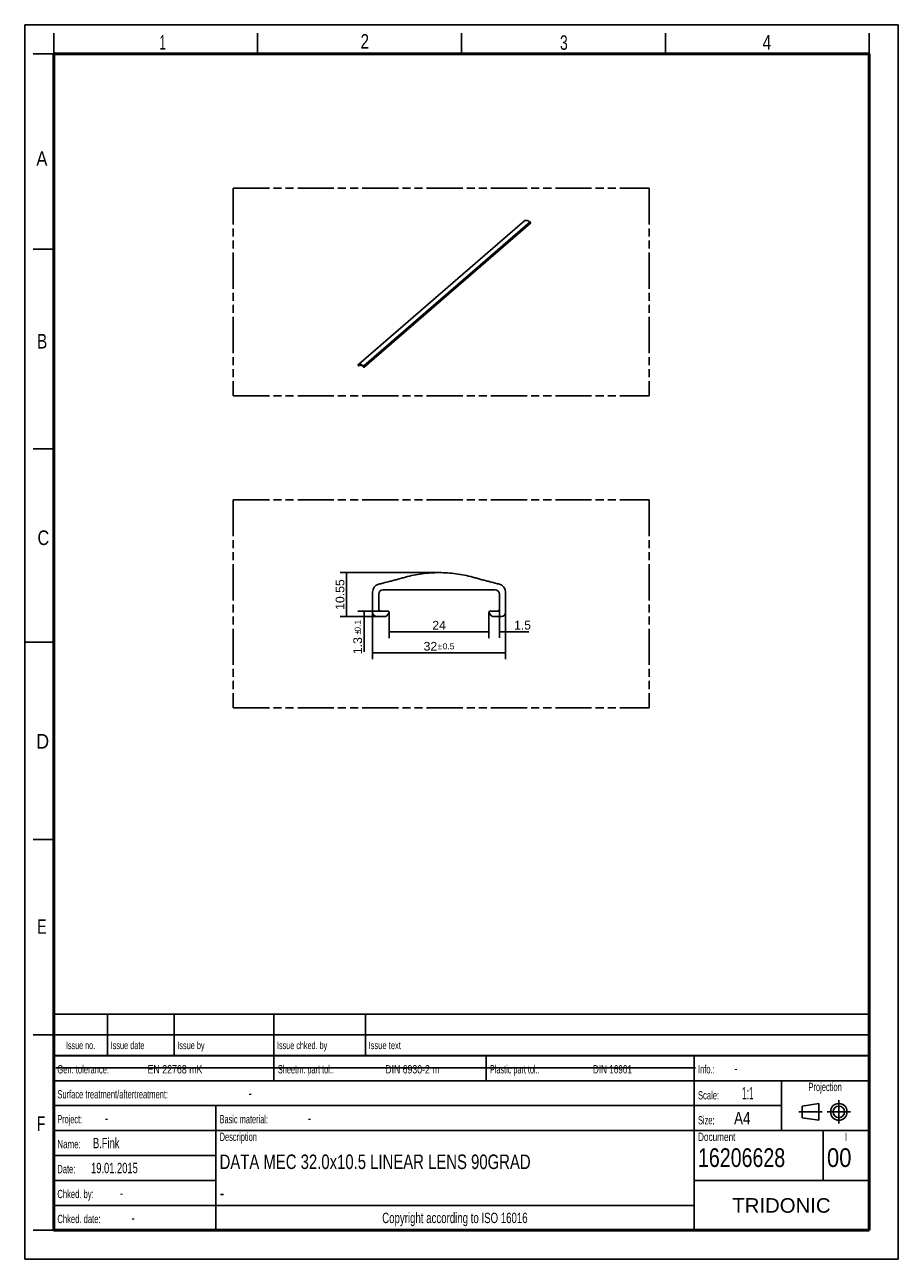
# Model space of a CAD drawing. Header units: millimetres. Extents: x 0 to 210, y 0 to 297.
import ezdxf
from ezdxf.enums import TextEntityAlignment as Align

# ---------------------------------------------------------------- set-up
doc = ezdxf.new("R2010")
doc.units = ezdxf.units.MM
doc.header["$LTSCALE"] = 19.36
doc.linetypes.add('CENTER', pattern=[0.6, 0.375, -0.075, 0.075, -0.075])
doc.linetypes.add('PHANTOM', pattern=[0.8, 0.45, -0.05, 0.1, -0.05, 0.1, -0.05])
doc.layers.get('0').update_dxf_attribs({"linetype": 'CONTINUOUS'})
for name, color, linetype in [('DEFAULT_1', 7, 'CENTER'), ('DEFAULT_3', 7, 'PHANTOM'), ('Z_DIM_2D', 7, 'CONTINUOUS'), ('Z_NOTICE', 7, 'CONTINUOUS')]:
    doc.layers.add(name, color=color, linetype=linetype)
doc.styles.add('TEXTSTYLE_2', font='txt', dxfattribs={"width": 0.75})
doc.styles.add('TEXTSTYLE_3', font='helveticaneueltw1g-ltcn.otf')
doc.styles.add('TEXTSTYLE_4', font='gdt', dxfattribs={"width": 0.7})
doc.styles.add('TEXTSTYLE_5', font='arial.ttf')
doc.dimstyles.new('DIMSTYLE_1', dxfattribs={"dimtxt": 2.1, "dimasz": 3.5, "dimexe": 1.5, "dimexo": 0, "dimgap": 0.525, "dimtad": 1, "dimdec": 3, "dimdsep": 46, "dimtxsty": 'TEXTSTYLE_3', "dimcen": 0.09, "dimclrt": 5, "dimadec": 0, "dimazin": 0, "dimtp": 0.2, "dimtm": 0.2, "dimtfac": 1, "dimtdec": 3, "dimtofl": 0, "dimtmove": 0, "dimatfit": 3, "dimfxl": 1, "dimtolj": 1, "dimarcsym": 0})
doc.dimstyles.new('DIMSTYLE_2', dxfattribs={"dimtxt": 2.1, "dimasz": 3.5, "dimexe": 1.5, "dimexo": 0, "dimgap": 0.525, "dimtad": 1, "dimdec": 3, "dimdsep": 46, "dimtxsty": 'TEXTSTYLE_3', "dimcen": 0.09, "dimclrt": 5, "dimadec": 0, "dimazin": 0, "dimtol": 1, "dimtp": 0.5, "dimtm": 0.5, "dimtfac": 1, "dimtdec": 3, "dimtofl": 0, "dimtmove": 0, "dimatfit": 3, "dimfxl": 1, "dimtolj": 1, "dimarcsym": 0})
doc.dimstyles.new('DIMSTYLE_3', dxfattribs={"dimtxt": 2.1, "dimasz": 3.5, "dimexe": 1.5, "dimexo": 0, "dimgap": 0.525, "dimtad": 1, "dimdec": 3, "dimdsep": 46, "dimtxsty": 'TEXTSTYLE_3', "dimcen": 0.09, "dimclrt": 5, "dimadec": 0, "dimazin": 0, "dimtol": 1, "dimtp": 0.1, "dimtm": 0.1, "dimtfac": 1, "dimtdec": 3, "dimtofl": 0, "dimtmove": 0, "dimatfit": 3, "dimfxl": 1, "dimtolj": 1, "dimarcsym": 0})
doc.dimstyles.new('DIMSTYLE_4', dxfattribs={"dimtxt": 2.1, "dimasz": 3.5, "dimexe": 1.5, "dimexo": 0, "dimgap": 0.525, "dimtad": 1, "dimdec": 3, "dimdsep": 46, "dimtxsty": 'TEXTSTYLE_3', "dimcen": 0.09, "dimclrt": 5, "dimadec": 0, "dimazin": 0, "dimtp": 0.1, "dimtm": 0.1, "dimtfac": 1, "dimtdec": 3, "dimtofl": 0, "dimtmove": 0, "dimatfit": 3, "dimfxl": 1, "dimtolj": 1, "dimarcsym": 0})
doc.dimstyles.new('DIMSTYLE_5', dxfattribs={"dimtxt": 2.1, "dimasz": 3.5, "dimexe": 1.5, "dimexo": 0, "dimgap": 0.525, "dimtad": 1, "dimdsep": 46, "dimtxsty": 'TEXTSTYLE_3', "dimcen": 0.09, "dimclrt": 5, "dimadec": 0, "dimazin": 0, "dimtp": 0.2, "dimtm": 0.2, "dimtfac": 1, "dimtofl": 0, "dimtmove": 0, "dimatfit": 3, "dimfxl": 1, "dimtolj": 1, "dimarcsym": 0})

# ---------------------------------------------------------------- blocks, each defined once
blk = doc.blocks.new('SYMBOL_2_BL0', base_point=(192.31, 35.47))
at = {"color": 2, "linetype": 'CONTINUOUS'}
for p, q in [((186.91, 36.87), (190.91, 37.47)), ((186.91, 34.07), (186.91, 36.87)), ((190.91, 37.47), (190.91, 33.47)), ((190.91, 33.47), (186.91, 34.07))]:
    blk.add_line(p, q, dxfattribs=at)
for radius in [2, 1.4]:
    blk.add_circle((195.71, 35.47), radius, dxfattribs=at)
at = {"layer": 'DEFAULT_1', "color": 2, "linetype": 'CENTER'}
for p, q in [((195.71, 38.27), (195.71, 32.67)), ((191.71, 35.47), (186.11, 35.47)), ((192.91, 35.47), (198.5, 35.47))]:
    blk.add_line(p, q, dxfattribs=at)
blk = doc.blocks.new('*D0')
at = {"layer": 'Z_DIM_2D', "color": 2, "linetype": 'CONTINUOUS'}
for p, q in [((87.61, 155.63), (87.61, 149.45)), ((111.61, 155.63), (111.61, 149.45)), ((87.61, 150.95), (99.61, 150.95)), ((111.61, 150.95), (99.61, 150.95))]:
    blk.add_line(p, q, dxfattribs=at)
at = {"layer": 'Z_DIM_2D', "color": 5, "linetype": 'CONTINUOUS', "style": 'TEXTSTYLE_3'}
blk.add_text('24', height=2.1, dxfattribs=at).set_placement((99.61, 151.47), align=Align.CENTER)
blk = doc.blocks.new('_NONE')
blk = doc.blocks.new('*D1')
at = {"layer": 'Z_DIM_2D', "color": 2, "linetype": 'CONTINUOUS'}
for p, q in [((83.61, 155.63), (83.61, 144.39)), ((115.61, 155.63), (115.61, 144.39)), ((83.61, 145.89), (99.61, 145.89)), ((115.61, 145.89), (99.61, 145.89))]:
    blk.add_line(p, q, dxfattribs=at)
at = {"layer": 'Z_DIM_2D', "color": 5, "linetype": 'CONTINUOUS'}
for s, height, style, p in [('32', 2.1, 'TEXTSTYLE_3', (97.52, 146.42)), ('`', 1.47, 'TEXTSTYLE_4', (99.79, 146.73)), ('0.5', 1.47, 'TEXTSTYLE_3', (101.88, 146.73))]:
    blk.add_text(s, height=height, dxfattribs=dict(at, style=style)).set_placement(p, align=Align.CENTER)
blk = doc.blocks.new('*D2')
at = {"layer": 'Z_DIM_2D', "color": 2, "linetype": 'CONTINUOUS'}
for p, q in [((85.51, 155.93), (80.11, 155.93)), ((84.61, 154.63), (80.11, 154.63)), ((81.61, 155.93), (81.61, 155.28)), ((81.61, 154.63), (81.61, 155.28)), ((81.61, 155.28), (81.61, 146.14))]:
    blk.add_line(p, q, dxfattribs=at)
at = {"layer": 'Z_DIM_2D', "color": 5, "linetype": 'CONTINUOUS'}
for s, height, style, p in [('0.1', 1.47, 'TEXTSTYLE_3', (80.77, 153.85)), ('1.3', 2.1, 'TEXTSTYLE_3', (81.09, 149.66)), ('`', 1.47, 'TEXTSTYLE_4', (80.77, 151.38))]:
    blk.add_text(s, height=height, rotation=90, dxfattribs=dict(at, style=style)).set_placement(p, align=Align.RIGHT)
blk = doc.blocks.new('*D3')
at = {"layer": 'Z_DIM_2D', "color": 2, "linetype": 'CONTINUOUS'}
for p, q in [((114.11, 156.33), (114.11, 149.48)), ((115.61, 155.63), (115.61, 149.48)), ((114.11, 150.98), (114.86, 150.98)), ((115.61, 150.98), (114.86, 150.98)), ((114.86, 150.98), (121.16, 150.98))]:
    blk.add_line(p, q, dxfattribs=at)
at = {"layer": 'Z_DIM_2D', "color": 5, "linetype": 'CONTINUOUS', "style": 'TEXTSTYLE_3'}
blk.add_text('1.5', height=2.1, dxfattribs=at).set_placement((117.63, 151.5))
blk = doc.blocks.new('*D4')
at = {"layer": 'Z_DIM_2D', "color": 2, "linetype": 'CONTINUOUS'}
for p, q in [((99.61, 165.19), (75.87, 165.19)), ((77.37, 165.19), (77.37, 159.91)), ((77.37, 154.63), (77.37, 159.91)), ((84.61, 154.63), (75.87, 154.63))]:
    blk.add_line(p, q, dxfattribs=at)
at = {"layer": 'Z_DIM_2D', "color": 5, "linetype": 'CONTINUOUS', "style": 'TEXTSTYLE_3'}
blk.add_text('10.55', height=2.1, rotation=90, dxfattribs=at).set_placement((76.84, 159.91), align=Align.CENTER)

msp = doc.modelspace()

# ---------------------------------------------------------------- linework, layer by layer
at = {"color": 2, "linetype": 'CONTINUOUS'}
for p, q in [((0, 0), (0, 297)), ((0, 297), (210, 297)), ((210, 0), (210, 297)), ((7, 290), (7, 295)), ((56, 290), (56, 295)), ((105, 290), (105, 295)), ((154, 290), (154, 295)), ((203, 290), (203, 295)), ((7, 290), (2, 290)), ((7, 243), (2, 243)), ((7, 195), (2, 195)), ((0, 148.5), (7, 148.5)), ((7, 101), (2, 101)), ((6.9136, 48.9602), (6.9136, 58.9602)), ((6.9136, 58.9602), (202.9136, 58.9602)), ((19.9136, 48.9602), (19.9136, 58.9602)), ((35.9136, 48.9602), (35.9136, 58.9602)), ((59.9136, 48.9602), (59.9136, 58.9602)), ((81.9136, 48.9602), (81.9136, 58.9602)), ((202.9136, 48.9602), (202.9136, 58.9602)), ((7, 54), (2, 54)), ((6.9136, 53.9602), (202.9136, 53.9602)), ((6.9135, 6.9601), (6.9135, 48.9601)), ((6.9135, 48.9601), (202.9135, 48.9601)), ((6.9136, 48.9602), (202.9136, 48.9602)), ((59.9135, 42.9601), (59.9135, 48.9601)), ((110.9135, 42.9601), (110.9135, 48.9601)), ((160.9135, 6.9601), (160.9135, 48.9601)), ((202.9135, 6.9601), (202.9135, 48.9601)), ((6.9135, 42.9601), (202.9135, 42.9601)), ((181.9135, 30.9601), (181.9135, 42.9601)), ((6.9135, 36.9601), (181.9135, 36.9601)), ((45.9135, 6.9601), (45.9135, 36.9601)), ((6.9135, 30.9601), (202.9135, 30.9601)), ((191.9135, 18.9601), (191.9135, 30.9601)), ((6.9135, 24.9601), (45.9135, 24.9601)), ((6.9135, 18.9601), (45.9135, 18.9601)), ((160.9135, 18.9601), (202.9135, 18.9601)), ((6.9135, 12.9601), (160.9135, 12.9601)), ((7, 7), (2, 7)), ((6.9135, 6.9601), (202.9135, 6.9601)), ((0, 0), (210, 0))]:
    msp.add_line(p, q, dxfattribs=at)
at = {"color": 7, "linetype": 'CONTINUOUS'}
for p, q in [((120.2092, 249.9132), (80.2092, 215.2722)), ((81.5631, 214.587), (121.5631, 249.228)), ((121.5737, 249.2533), (121.5737, 249.4626)), ((80.1881, 215.0123), (80.1881, 215.2216)), ((80.3233, 214.9299), (80.2314, 214.9565)), ((80.253, 215.0238), (80.253, 215.184)), ((80.3483, 214.979), (80.2703, 215.0015)), ((81.4654, 214.8773), (80.2963, 215.2148)), ((80.5712, 215.1355), (80.3364, 214.9321)), ((80.3371, 214.9328), (80.3364, 214.9321)), ((80.3586, 214.9552), (80.3371, 214.9328)), ((81.4247, 214.6189), (81.4031, 214.6537)), ((81.4037, 214.6698), (81.5087, 214.7608)), ((81.4135, 214.6715), (81.4914, 214.649)), ((81.5304, 214.5815), (81.4385, 214.608)), ((81.5087, 214.6613), (81.5087, 214.8215)), ((81.5737, 214.8216), (81.5737, 214.6123)), ((83.6142, 155.6346), (83.6142, 160.4689)), ((113.1142, 161.0346), (86.1142, 161.0346)), ((115.6142, 160.4689), (115.6142, 155.6346)), ((85.1142, 156.3346), (85.1142, 160.0346)), ((114.1142, 156.3346), (114.1142, 160.0346)), ((86.7368, 154.6346), (84.6142, 154.6346)), ((87.3142, 155.9346), (85.5142, 155.9346)), ((87.5538, 155.4541), (87.0563, 154.7939)), ((112.1721, 154.7939), (111.6746, 155.4541)), ((111.9142, 155.9346), (113.7142, 155.9346)), ((114.6142, 154.6346), (112.4915, 154.6346)), ((7.4681, 46.0424), (161.2681, 46.0424))]:
    msp.add_line(p, q, dxfattribs=at)
at = {"color": 9, "linetype": 'CONTINUOUS'}
for p, q in [((80.2538, 215.2867), (120.2538, 249.9277)), ((121.508, 249.5656), (81.508, 214.9246)), ((121.5737, 249.4626), (81.5737, 214.8216)), ((81.5737, 214.6123), (121.5737, 249.2533)), ((80.253, 215.184), (80.2901, 215.2162)), ((80.4293, 215.1765), (80.253, 215.0238)), ((80.2703, 215.0015), (80.4616, 215.1671)), ((80.3483, 214.979), (80.5395, 215.1446)), ((80.5679, 215.1364), (80.3586, 214.9552)), ((81.5087, 214.754), (81.4135, 214.6715)), ((81.5087, 214.664), (81.4914, 214.649))]:
    msp.add_line(p, q, dxfattribs=at)
at = {"color": 7, "linetype": 'CONTINUOUS'}
for points, const_width in [([(7, 7), (7, 290)], 0.7), ([(7, 290), (203, 290)], 0.7), ([(203, 7), (203, 290)], 0.7), ([(7, 49), (203, 49)], 0.5), ([(7, 7), (203, 7)], 0.7)]:
    msp.add_lwpolyline(points, dxfattribs=dict(at, const_width=const_width))
for centre, radius, start, end in [((85.6142, 160.4689), 2, 104.002842, 180), ((86.1142, 160.0346), 1, 90, 180), ((113.1142, 160.0346), 1, 0, 90), ((113.6142, 160.4689), 2, 0, 76.044233), ((84.6142, 155.6346), 1, 180, 270), ((85.5142, 156.3346), 0.4, 180, 270), ((86.7368, 155.0346), 0.4, 270, 323), ((87.3142, 155.6346), 0.3, 323, 90), ((111.9142, 155.6346), 0.3, 90, 217), ((112.4915, 155.0346), 0.4, 217, 270), ((113.7142, 156.3346), 0.4, 270, 360), ((114.6142, 155.6346), 1, 270, 360)]:
    msp.add_arc(centre, radius, start, end, dxfattribs=at)
for points, knots in [([(120.2092, 249.9132), (120.218, 249.9208), (120.2337, 249.9273), (120.2495, 249.9278), (120.2537, 249.9277)], [0, 0, 0, 0, 0.73461218, 1, 1, 1, 1]), ([(120.2537, 249.9277), (120.3054, 249.9256), (120.4086, 249.9213), (120.5649, 249.9234), (120.7234, 249.9061), (120.8834, 249.8694), (121.0433, 249.8132), (121.2005, 249.7389), (121.352, 249.6492), (121.4561, 249.5935), (121.508, 249.5656)], [0, 0, 0, 0, 0.11677653, 0.23303186, 0.35221445, 0.47549796, 0.602825, 0.73375528, 0.86706563, 1, 1, 1, 1]), ([(121.508, 249.5656), (121.527, 249.5554), (121.559, 249.5252), (121.5737, 249.4831), (121.5737, 249.4626)], [0, 0, 0, 0, 0.51352012, 1, 1, 1, 1]), ([(121.5737, 249.2533), (121.5737, 249.2508), (121.573, 249.2415), (121.5683, 249.2324), (121.5631, 249.228)], [0, 0, 0, 0, 0.26962229, 1, 1, 1, 1]), ([(80.1881, 215.2216), (80.1881, 215.2266), (80.1895, 215.2451), (80.1989, 215.2633), (80.2092, 215.2722)], [0, 0, 0, 0, 0.26962278, 1, 1, 1, 1]), ([(80.2314, 214.9565), (80.2194, 214.9599), (80.1981, 214.9755), (80.1881, 215.0001), (80.1881, 215.0123)], [0, 0, 0, 0, 0.50591334, 1, 1, 1, 1]), ([(80.2092, 215.2722), (80.218, 215.2798), (80.2337, 215.2863), (80.2495, 215.2868), (80.2537, 215.2867)], [0, 0, 0, 0, 0.73461215, 1, 1, 1, 1]), ([(80.2636, 215.2093), (80.2584, 215.2049), (80.2538, 215.1958), (80.253, 215.1865), (80.253, 215.184)], [0, 0, 0, 0, 0.73037785, 1, 1, 1, 1]), ([(80.2537, 215.2867), (80.3054, 215.2846), (80.4086, 215.2802), (80.5649, 215.2823), (80.7234, 215.2651), (80.8834, 215.2284), (81.0433, 215.1721), (81.2005, 215.0979), (81.352, 215.0082), (81.4561, 214.9525), (81.508, 214.9246)], [0, 0, 0, 0, 0.11677653, 0.23303186, 0.35221445, 0.47549796, 0.602825, 0.73375529, 0.86706563, 1, 1, 1, 1]), ([(80.2963, 215.2148), (80.2933, 215.2157), (80.2822, 215.2179), (80.2698, 215.2147), (80.2636, 215.2093)], [0, 0, 0, 0, 0.275607, 1, 1, 1, 1]), ([(81.5087, 214.8215), (81.5087, 214.8337), (81.4987, 214.8583), (81.4774, 214.8739), (81.4654, 214.8773)], [0, 0, 0, 0, 0.49408678, 1, 1, 1, 1]), ([(81.508, 214.9246), (81.527, 214.9144), (81.559, 214.8842), (81.5737, 214.8421), (81.5737, 214.8216)], [0, 0, 0, 0, 0.51352012, 1, 1, 1, 1]), ([(81.5631, 214.587), (81.5611, 214.5852), (81.5514, 214.579), (81.5387, 214.5791), (81.5304, 214.5815)], [0, 0, 0, 0, 0.23666059, 1, 1, 1, 1]), ([(81.5737, 214.6123), (81.5737, 214.6097), (81.573, 214.6005), (81.5683, 214.5914), (81.5631, 214.587)], [0, 0, 0, 0, 0.26962229, 1, 1, 1, 1]), ([(85.1302, 162.4094), (85.2867, 162.4483), (86.1047, 162.6521), (87.2524, 162.9425), (88.5711, 163.2892), (89.5583, 163.5563), (90.5426, 163.8338), (91.8535, 164.2093), (93.5147, 164.5954), (95.5327, 164.9348), (97.5688, 165.1402), (99.6142, 165.2092), (101.6595, 165.1402), (103.6957, 164.9348), (105.7136, 164.5954), (107.3748, 164.2093), (108.6857, 163.8338), (109.67, 163.5563), (110.6572, 163.2892), (111.9759, 162.9425), (113.1231, 162.6522), (113.9406, 162.4486), (114.0965, 162.4098)], [0, 0, 0, 0, 0.01633857, 0.08543702, 0.11998625, 0.15453548, 0.18908471, 0.22363393, 0.29273239, 0.36183085, 0.4309293, 0.50002776, 0.56912621, 0.63822467, 0.70732313, 0.77642158, 0.81097081, 0.84552004, 0.88006926, 0.91461849, 0.98371695, 1, 1, 1, 1])]:
    msp.add_open_spline(points, degree=3, knots=knots, dxfattribs=at)
for points in [[(80.253, 215.0238), (80.253, 215.0144), (80.2613, 215.0041), (80.2703, 215.0015)], [(80.3324, 214.9299), (80.3295, 214.9289), (80.3262, 214.9291), (80.3233, 214.9299)], [(80.3364, 214.9321), (80.3352, 214.9311), (80.3338, 214.9304), (80.3324, 214.9299)], [(80.3483, 214.979), (80.3551, 214.977), (80.3613, 214.9693), (80.3613, 214.9623)], [(80.3613, 214.9623), (80.3613, 214.96), (80.3604, 214.9566), (80.3582, 214.9563)], [(81.4031, 214.6537), (81.4017, 214.6559), (81.3999, 214.6593), (81.4014, 214.6615)], [(81.4005, 214.6623), (81.4005, 214.665), (81.4016, 214.668), (81.4037, 214.6698)], [(81.4037, 214.6698), (81.4062, 214.672), (81.4103, 214.6724), (81.4135, 214.6715)], [(81.4385, 214.608), (81.4328, 214.6096), (81.4277, 214.6139), (81.4247, 214.6189)], [(81.4914, 214.649), (81.4957, 214.6478), (81.5012, 214.6483), (81.5045, 214.6512)], [(81.5045, 214.6512), (81.5073, 214.6536), (81.5087, 214.6577), (81.5087, 214.6613)]]:
    msp.add_open_spline(points, degree=3, dxfattribs=at)
at = {"layer": 'DEFAULT_3', "color": 7, "linetype": 'PHANTOM'}
for p, q in [((50.1286, 257.68), (50.1286, 207.68)), ((50.1286, 257.68), (150.1286, 257.68)), ((150.1286, 257.68), (150.1286, 207.68)), ((50.1286, 207.68), (150.1286, 207.68)), ((50.1286, 182.68), (50.1286, 132.68)), ((50.1286, 182.68), (150.1286, 182.68)), ((150.1286, 182.68), (150.1286, 132.68)), ((50.1286, 132.68), (150.1286, 132.68))]:
    msp.add_line(p, q, dxfattribs=at)

# ---------------------------------------------------------------- block references
at = {"color": 2, "linetype": 'CONTINUOUS'}
msp.add_blockref('SYMBOL_2_BL0', (192.3051, 35.4697), dxfattribs=at)

# ---------------------------------------------------------------- texts
at = {"color": 5, "linetype": 'CONTINUOUS', "style": 'TEXTSTYLE_2'}
for s, width, p in [('1', 0.571429, (32.414, 291.0005)), ('2', 0.785714, (80.7314, 291.2396)), ('3', 0.714286, (128.6839, 290.9429)), ('4', 0.785714, (177.3831, 290.9911)), ('A', 0.857143, (2.7873, 263.0481)), ('B', 0.785714, (2.9587, 219.0995)), ('C', 0.833333, (3.0702, 171.8336)), ('D', 0.904762, (2.8073, 122.8572)), ('E', 0.714286, (3.0025, 78.3025)), ('F', 0.714286, (2.9222, 30.897))]:
    msp.add_text(s, height=3.5, dxfattribs=dict(at, width=width)).set_placement(p)
at = {"layer": 'Z_NOTICE', "color": 5, "linetype": 'CONTINUOUS', "style": 'TEXTSTYLE_2'}
for s, height, width, p in [('Issue no.', 1.8, 0.698413, (13.4136, 50.5602)), ('Projection', 2, 0.652381, (192.4135, 40.4601)), ('I', 2, 0.642857, (197.4135, 28.4601)), ('Copyright according to ISO 16016', 2.5, 0.694196, (103.4135, 8.7101))]:
    msp.add_text(s, height=height, dxfattribs=dict(at, width=width)).set_placement(p, align=Align.CENTER)
for s, height, width, p in [('Issue date ', 1.8, 0.707792, (20.6636, 50.5602)), ('Issue by ', 1.8, 0.71164, (36.6636, 50.5602)), ('Issue chked. by', 1.8, 0.698413, (60.6636, 50.5602)), ('Issue text ', 1.8, 0.694805, (82.6636, 50.5602)), ('Gen. tolerance:', 2, 0.657143, (7.851, 44.7101)), ('EN 22768 mK', 2, 0.792208, (29.5296, 44.7101)), ('Sheetm. part tol.:', 2, 0.662698, (60.851, 44.7101)), ('DIN 6930-2 m', 2, 0.78373, (86.6725, 44.7101)), ('Plastic part tol.:', 2, 0.632275, (111.851, 44.7101)), ('DIN 16901', 2, 0.73545, (136.5772, 44.7101)), ('Info.: ', 2, 0.622449, (161.851, 44.7101)), ('-', 2.5, 0.714286, (170.5653, 44.7101)), ('Surface treatment/aftertreatment: ', 2, 0.67577, (7.851, 38.7101)), ('-', 2.5, 0.714286, (53.8034, 38.7101)), ('Scale:  ', 2, 0.660714, (161.851, 38.4601)), ('1:1', 3, 0.5, (172.4225, 38.4601)), ('Project: ', 2, 0.634921, (7.851, 32.7101)), ('-', 2.5, 0.714286, (19.2796, 32.7101)), ('Basic material: ', 2, 0.66369, (46.851, 32.7101)), ('-', 2.5, 0.714286, (68.0891, 32.7101)), ('Size: ', 2, 0.646825, (161.851, 32.4601)), (' A4', 3, 0.809524, (169.613, 32.4601)), ('Description', 2, 0.670996, (46.851, 28.4601)), ('Document', 2, 0.738095, (161.851, 28.4601)), ('Name: ', 2, 0.714286, (7.851, 26.7101)), ('B.Fink', 2.5, 0.670635, (16.4225, 26.7101)), ('16206628', 4.5, 0.782738, (161.851, 22.2101)), ('00', 4.5, 0.880952, (192.851, 22.2101)), ('Date: ', 2, 0.674603, (7.851, 20.7101)), ('19.01.2015', 2.5, 0.671429, (15.9463, 20.7101)), ('Chked. by: ', 2, 0.683983, (7.851, 14.7101)), ('-', 2.5, 0.714286, (22.8987, 14.7101)), ('Chked. date: ', 2, 0.684982, (7.851, 8.7101)), ('-', 2.5, 0.714286, (25.6606, 8.7101))]:
    msp.add_text(s, height=height, dxfattribs=dict(at, width=width)).set_placement(p)
at = {"layer": 'Z_NOTICE', "color": 7, "linetype": 'CONTINUOUS', "style": 'TEXTSTYLE_2'}
for s, width, p in [('DATA MEC 32.0x10.5 LINEAR LENS 90GRAD', 0.764479, (46.851, 21.7101)), ('-', 0.714286, (46.851, 14.2101))]:
    msp.add_text(s, height=3.5, dxfattribs=dict(at, width=width)).set_placement(p)
at = {"layer": 'Z_NOTICE', "color": 5, "linetype": 'CONTINUOUS', "style": 'TEXTSTYLE_5'}
msp.add_text('TRIDONIC', height=3.5, dxfattribs=at).set_placement((181.9135, 11.2101), align=Align.CENTER)

# ---------------------------------------------------------------- dimensions: what is measured, and where the dimension line sits
at = {"layer": 'Z_DIM_2D', "color": 2, "linetype": 'CONTINUOUS'}
for base, p1, p2, angle, dimstyle, picture, middle in [((77.3659, 165.1862), (84.6142, 154.6346), (99.6142, 165.1862), 90, 'DIMSTYLE_5', '*D4', (77.3659, 159.9104)), ((81.6137, 154.6346), (85.5142, 155.9346), (84.6142, 154.6346), 270, 'DIMSTYLE_3', '*D2', (81.6137, 149.9916))]:
    dim = msp.add_linear_dim(base=base, p1=p1, p2=p2, angle=angle, dimstyle=dimstyle, override={"dimblk1": 'NONE', "dimblk2": 'NONE', "dimsah": 1}, dxfattribs=at)
    dim.commit()
    dim.dimension.update_dxf_attribs({"geometry": picture, "text_midpoint": middle, "dimtype": 160})
for base, p1, p2, dimstyle, picture, middle in [((115.6142, 145.8925), (83.6142, 155.6346), (115.6142, 155.6346), 'DIMSTYLE_2', '*D1', (99.6142, 145.8925)), ((111.6142, 150.9487), (87.6142, 155.6346), (111.6142, 155.6346), 'DIMSTYLE_1', '*D0', (99.6142, 150.9487)), ((115.6142, 150.9779), (114.1142, 156.3346), (115.6142, 155.6346), 'DIMSTYLE_4', '*D3', (119.3958, 150.9779))]:
    dim = msp.add_linear_dim(base=base, p1=p1, p2=p2, dimstyle=dimstyle, override={"dimblk1": 'NONE', "dimblk2": 'NONE', "dimsah": 1}, dxfattribs=at)
    dim.commit()
    dim.dimension.update_dxf_attribs({"geometry": picture, "text_midpoint": middle, "dimtype": 160})

doc.saveas('drawing.dxf')
